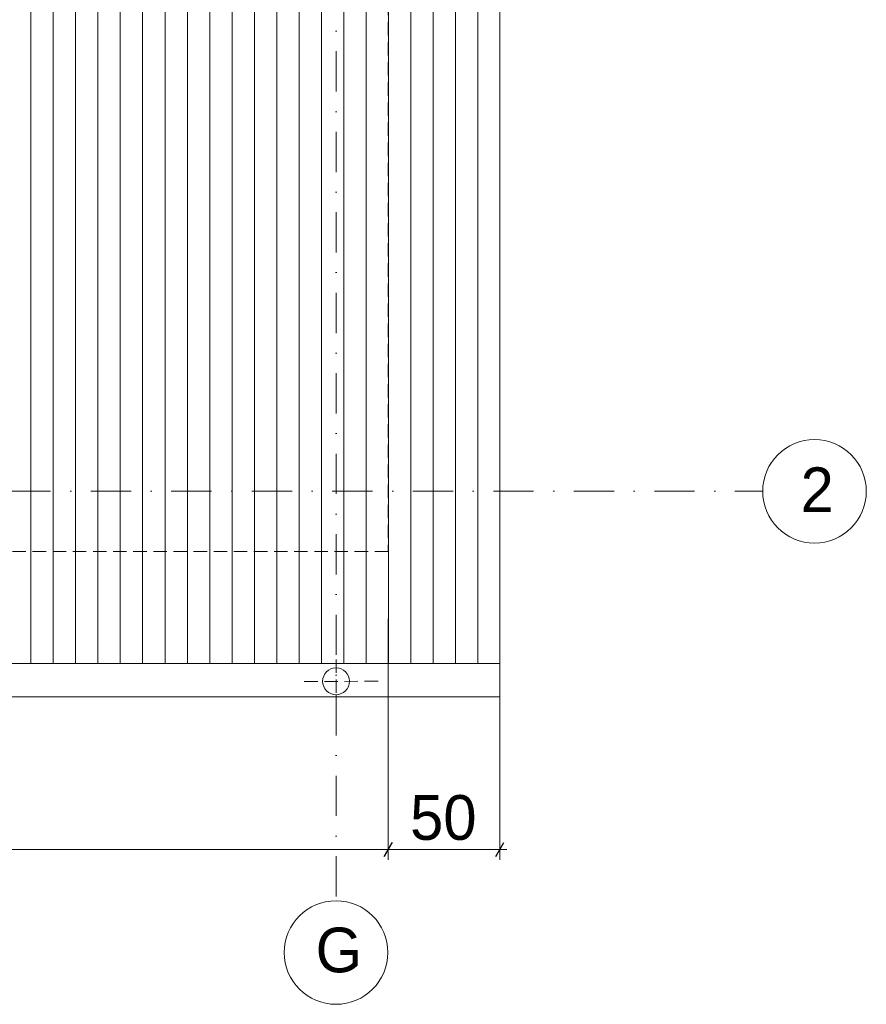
# Model space of a CAD drawing. Header units: millimetres. Extents: x 100377 to 139599, y -1988 to 13993.
# Tile 47 of 53: x 135812 to 139599, y -1988 to 2417. Entities that reach past the tile are written whole.
import ezdxf

# ---------------------------------------------------------------- set-up
doc = ezdxf.new("R2010")
doc.units = ezdxf.units.MM
doc.header["$MEASUREMENT"] = 0
doc.linetypes.add('Kropki i Kreski', pattern=[360, 180, -90, 0, -90])
doc.linetypes.add('Przerywana gęsta', pattern=[90, 60, -30])
for name, color, linetype, lineweight in [('Nowe_0_Nr_pióra__1', 7, 'Continuous', 13), ('Nowe_0_Nr_pióra__2', 251, 'Continuous', 13), ('Nowe_299-A Wymiary Opisy_Nr_pióra__1', 7, 'Continuous', 13), ('Nowe_299-A Wymiary Opisy_Nr_pióra__21', 7, 'Continuous', 25), ('Nowe_830-G Teksty Etykiety_Nr_pióra__1', 7, 'Continuous', 13)]:
    doc.layers.add(name, color=color, linetype=linetype, lineweight=lineweight)
doc.layers.add('Nowe_299-A Wymiary Opisy', color=7, linetype='Continuous')
doc.styles.add('STYL_AUTOMATYCZNY_1', font='txt')
doc.dimstyles.new('STYL_AUTOMATYCZNY__2', dxfattribs={"dimtxt": 200, "dimasz": 47.5, "dimexe": 0.18, "dimexo": 300, "dimgap": 0.09, "dimtad": 1, "dimtih": 1, "dimtoh": 1, "dimdec": 0, "dimlfac": 0.1, "dimzin": 0, "dimdsep": 46, "dimtxsty": 'STYL_AUTOMATYCZNY_1', "dimblk": 'ARROWHEAD_2', "dimblk1": 'ARROWHEAD_2', "dimblk2": 'ARROWHEAD_2', "dimcen": 0.09, "dimclrd": 7, "dimclre": 7, "dimclrt": 7, "dimadec": 1, "dimazin": 0, "dimtfac": 1, "dimtdec": 4, "dimtmove": 0, "dimatfit": 3, "dimfxl": 0, "dimtolj": 1, "dimtzin": 0, "dimarcsym": 0})

# ---------------------------------------------------------------- blocks, each defined once
blk = doc.blocks.new('*X2')
at = {"layer": 'Nowe_0_Nr_pióra__2', "color": 251, "linetype": 'Continuous', "lineweight": 13}
for p, q in [((135862.4, 2537), (135862.4, 2287)), ((135862.4, 2537), (135862.4, 2287)), ((135962.4, 2537), (135962.4, 2287)), ((135962.4, 2537), (135962.4, 2287)), ((136062.4, 2537), (136062.4, 2287)), ((136062.4, 2537), (136062.4, 2287)), ((136162.4, 2537), (136162.4, 2287)), ((136162.4, 2537), (136162.4, 2287)), ((136262.4, 2537), (136262.4, 2287)), ((136262.4, 2537), (136262.4, 2287)), ((136362.4, 2537), (136362.4, 2287)), ((136362.4, 2537), (136362.4, 2287)), ((136462.4, 2537), (136462.4, 2287)), ((136462.4, 2537), (136462.4, 2287)), ((136562.4, 2537), (136562.4, 2287)), ((136562.4, 2537), (136562.4, 2287)), ((136662.4, 2537), (136662.4, 2287)), ((136662.4, 2537), (136662.4, 2287)), ((136762.4, 2537), (136762.4, 2287)), ((136762.4, 2537), (136762.4, 2287)), ((136862.4, 2537), (136862.4, 2287)), ((136862.4, 2537), (136862.4, 2287)), ((136962.4, 2537), (136962.4, 2287)), ((136962.4, 2537), (136962.4, 2287)), ((137062.4, 2537), (137062.4, 2287)), ((137062.4, 2537), (137062.4, 2287)), ((137162.4, 2537), (137162.4, 2287)), ((137162.4, 2537), (137162.4, 2287)), ((137262.4, 2537), (137262.4, 2287)), ((137262.4, 2537), (137262.4, 2287)), ((137362.4, 2537), (137362.4, 2287)), ((137362.4, 2537), (137362.4, 2287)), ((137462.4, 2537), (137462.4, 2287)), ((137462.4, 2537), (137462.4, 2287)), ((137562.4, 2537), (137562.4, 2287)), ((137562.4, 2537), (137562.4, 2287)), ((137662.4, 2537), (137662.4, 2287)), ((137662.4, 2537), (137662.4, 2287)), ((137762.4, 2537), (137762.4, 2287)), ((137762.4, 2537), (137762.4, 2287)), ((137862.4, 2537), (137862.4, 2287)), ((137862.4, 2537), (137862.4, 2287)), ((135862.4, 2287), (135862.4, 2037)), ((135862.4, 2287), (135862.4, 2037)), ((135962.4, 2287), (135962.4, 2037)), ((135962.4, 2287), (135962.4, 2037)), ((136062.4, 2287), (136062.4, 2037)), ((136062.4, 2287), (136062.4, 2037)), ((136162.4, 2287), (136162.4, 2037)), ((136162.4, 2287), (136162.4, 2037)), ((136262.4, 2287), (136262.4, 2037)), ((136262.4, 2287), (136262.4, 2037)), ((136362.4, 2287), (136362.4, 2037)), ((136362.4, 2287), (136362.4, 2037)), ((136462.4, 2287), (136462.4, 2037)), ((136462.4, 2287), (136462.4, 2037)), ((136562.4, 2287), (136562.4, 2037)), ((136562.4, 2287), (136562.4, 2037)), ((136662.4, 2287), (136662.4, 2037)), ((136662.4, 2287), (136662.4, 2037)), ((136762.4, 2287), (136762.4, 2037)), ((136762.4, 2287), (136762.4, 2037)), ((136862.4, 2287), (136862.4, 2037)), ((136862.4, 2287), (136862.4, 2037)), ((136962.4, 2287), (136962.4, 2037)), ((136962.4, 2287), (136962.4, 2037)), ((137062.4, 2287), (137062.4, 2037)), ((137062.4, 2287), (137062.4, 2037)), ((137162.4, 2287), (137162.4, 2037)), ((137162.4, 2287), (137162.4, 2037)), ((137262.4, 2287), (137262.4, 2037)), ((137262.4, 2287), (137262.4, 2037)), ((137362.4, 2287), (137362.4, 2037)), ((137362.4, 2287), (137362.4, 2037)), ((137462.4, 2287), (137462.4, 2037)), ((137462.4, 2287), (137462.4, 2037)), ((137562.4, 2287), (137562.4, 2037)), ((137562.4, 2287), (137562.4, 2037)), ((137662.4, 2287), (137662.4, 2037)), ((137662.4, 2287), (137662.4, 2037)), ((137762.4, 2287), (137762.4, 2037)), ((137762.4, 2287), (137762.4, 2037)), ((137862.4, 2287), (137862.4, 2037)), ((137862.4, 2287), (137862.4, 2037)), ((135862.4, 2037), (135862.4, 1787)), ((135862.4, 2037), (135862.4, 1787)), ((135962.4, 2037), (135962.4, 1787)), ((135962.4, 2037), (135962.4, 1787)), ((136062.4, 2037), (136062.4, 1787)), ((136062.4, 2037), (136062.4, 1787)), ((136162.4, 2037), (136162.4, 1787)), ((136162.4, 2037), (136162.4, 1787)), ((136262.4, 2037), (136262.4, 1787)), ((136262.4, 2037), (136262.4, 1787)), ((136362.4, 2037), (136362.4, 1787)), ((136362.4, 2037), (136362.4, 1787)), ((136462.4, 2037), (136462.4, 1787)), ((136462.4, 2037), (136462.4, 1787)), ((136562.4, 2037), (136562.4, 1787)), ((136562.4, 2037), (136562.4, 1787)), ((136662.4, 2037), (136662.4, 1787)), ((136662.4, 2037), (136662.4, 1787)), ((136762.4, 2037), (136762.4, 1787)), ((136762.4, 2037), (136762.4, 1787)), ((136862.4, 2037), (136862.4, 1787)), ((136862.4, 2037), (136862.4, 1787)), ((136962.4, 2037), (136962.4, 1787)), ((136962.4, 2037), (136962.4, 1787)), ((137062.4, 2037), (137062.4, 1787)), ((137062.4, 2037), (137062.4, 1787)), ((137162.4, 2037), (137162.4, 1787)), ((137162.4, 2037), (137162.4, 1787)), ((137262.4, 2037), (137262.4, 1787)), ((137262.4, 2037), (137262.4, 1787)), ((137362.4, 2037), (137362.4, 1787)), ((137362.4, 2037), (137362.4, 1787)), ((137462.4, 2037), (137462.4, 1787)), ((137462.4, 2037), (137462.4, 1787)), ((137562.4, 2037), (137562.4, 1787)), ((137562.4, 2037), (137562.4, 1787)), ((137662.4, 2037), (137662.4, 1787)), ((137662.4, 2037), (137662.4, 1787)), ((137762.4, 2037), (137762.4, 1787)), ((137762.4, 2037), (137762.4, 1787)), ((137862.4, 2037), (137862.4, 1787)), ((137862.4, 2037), (137862.4, 1787)), ((135862.4, 1787), (135862.4, 1537)), ((135862.4, 1787), (135862.4, 1537)), ((135962.4, 1787), (135962.4, 1537)), ((135962.4, 1787), (135962.4, 1537)), ((136062.4, 1787), (136062.4, 1537)), ((136062.4, 1787), (136062.4, 1537)), ((136162.4, 1787), (136162.4, 1537)), ((136162.4, 1787), (136162.4, 1537)), ((136262.4, 1787), (136262.4, 1537)), ((136262.4, 1787), (136262.4, 1537)), ((136362.4, 1787), (136362.4, 1537)), ((136362.4, 1787), (136362.4, 1537)), ((136462.4, 1787), (136462.4, 1537)), ((136462.4, 1787), (136462.4, 1537)), ((136562.4, 1787), (136562.4, 1537)), ((136562.4, 1787), (136562.4, 1537)), ((136662.4, 1787), (136662.4, 1537)), ((136662.4, 1787), (136662.4, 1537)), ((136762.4, 1787), (136762.4, 1537)), ((136762.4, 1787), (136762.4, 1537)), ((136862.4, 1787), (136862.4, 1537)), ((136862.4, 1787), (136862.4, 1537)), ((136962.4, 1787), (136962.4, 1537)), ((136962.4, 1787), (136962.4, 1537)), ((137062.4, 1787), (137062.4, 1537)), ((137062.4, 1787), (137062.4, 1537)), ((137162.4, 1787), (137162.4, 1537)), ((137162.4, 1787), (137162.4, 1537)), ((137262.4, 1787), (137262.4, 1537)), ((137262.4, 1787), (137262.4, 1537)), ((137362.4, 1787), (137362.4, 1537)), ((137362.4, 1787), (137362.4, 1537)), ((137462.4, 1787), (137462.4, 1537)), ((137462.4, 1787), (137462.4, 1537)), ((137562.4, 1787), (137562.4, 1537)), ((137562.4, 1787), (137562.4, 1537)), ((137662.4, 1787), (137662.4, 1537)), ((137662.4, 1787), (137662.4, 1537)), ((137762.4, 1787), (137762.4, 1537)), ((137762.4, 1787), (137762.4, 1537)), ((137862.4, 1787), (137862.4, 1537)), ((137862.4, 1787), (137862.4, 1537)), ((135862.4, 1537), (135862.4, 1287)), ((135862.4, 1537), (135862.4, 1287)), ((135962.4, 1537), (135962.4, 1287)), ((135962.4, 1537), (135962.4, 1287)), ((136062.4, 1537), (136062.4, 1287)), ((136062.4, 1537), (136062.4, 1287)), ((136162.4, 1537), (136162.4, 1287)), ((136162.4, 1537), (136162.4, 1287)), ((136262.4, 1537), (136262.4, 1287)), ((136262.4, 1537), (136262.4, 1287)), ((136362.4, 1537), (136362.4, 1287)), ((136362.4, 1537), (136362.4, 1287)), ((136462.4, 1537), (136462.4, 1287)), ((136462.4, 1537), (136462.4, 1287)), ((136562.4, 1537), (136562.4, 1287)), ((136562.4, 1537), (136562.4, 1287)), ((136662.4, 1537), (136662.4, 1287)), ((136662.4, 1537), (136662.4, 1287)), ((136762.4, 1537), (136762.4, 1287)), ((136762.4, 1537), (136762.4, 1287)), ((136862.4, 1537), (136862.4, 1287)), ((136862.4, 1537), (136862.4, 1287)), ((136962.4, 1537), (136962.4, 1287)), ((136962.4, 1537), (136962.4, 1287)), ((137062.4, 1537), (137062.4, 1287)), ((137062.4, 1537), (137062.4, 1287)), ((137162.4, 1537), (137162.4, 1287)), ((137162.4, 1537), (137162.4, 1287)), ((137262.4, 1537), (137262.4, 1287)), ((137262.4, 1537), (137262.4, 1287)), ((137362.4, 1537), (137362.4, 1287)), ((137362.4, 1537), (137362.4, 1287)), ((137462.4, 1537), (137462.4, 1287)), ((137462.4, 1537), (137462.4, 1287)), ((137562.4, 1537), (137562.4, 1287)), ((137562.4, 1537), (137562.4, 1287)), ((137662.4, 1537), (137662.4, 1287)), ((137662.4, 1537), (137662.4, 1287)), ((137762.4, 1537), (137762.4, 1287)), ((137762.4, 1537), (137762.4, 1287)), ((137862.4, 1537), (137862.4, 1287)), ((137862.4, 1537), (137862.4, 1287)), ((135862.4, 1287), (135862.4, 1037)), ((135862.4, 1287), (135862.4, 1037)), ((135962.4, 1287), (135962.4, 1037)), ((135962.4, 1287), (135962.4, 1037)), ((136062.4, 1287), (136062.4, 1037)), ((136062.4, 1287), (136062.4, 1037)), ((136162.4, 1287), (136162.4, 1037)), ((136162.4, 1287), (136162.4, 1037)), ((136262.4, 1287), (136262.4, 1037)), ((136262.4, 1287), (136262.4, 1037)), ((136362.4, 1287), (136362.4, 1037)), ((136362.4, 1287), (136362.4, 1037)), ((136462.4, 1287), (136462.4, 1037)), ((136462.4, 1287), (136462.4, 1037)), ((136562.4, 1287), (136562.4, 1037)), ((136562.4, 1287), (136562.4, 1037)), ((136662.4, 1287), (136662.4, 1037)), ((136662.4, 1287), (136662.4, 1037)), ((136762.4, 1287), (136762.4, 1037)), ((136762.4, 1287), (136762.4, 1037)), ((136862.4, 1287), (136862.4, 1037)), ((136862.4, 1287), (136862.4, 1037)), ((136962.4, 1287), (136962.4, 1037)), ((136962.4, 1287), (136962.4, 1037)), ((137062.4, 1287), (137062.4, 1037)), ((137062.4, 1287), (137062.4, 1037)), ((137162.4, 1287), (137162.4, 1037)), ((137162.4, 1287), (137162.4, 1037)), ((137262.4, 1287), (137262.4, 1037)), ((137262.4, 1287), (137262.4, 1037)), ((137362.4, 1287), (137362.4, 1037)), ((137362.4, 1287), (137362.4, 1037)), ((137462.4, 1287), (137462.4, 1037)), ((137462.4, 1287), (137462.4, 1037)), ((137562.4, 1287), (137562.4, 1037)), ((137562.4, 1287), (137562.4, 1037)), ((137662.4, 1287), (137662.4, 1037)), ((137662.4, 1287), (137662.4, 1037)), ((137762.4, 1287), (137762.4, 1037)), ((137762.4, 1287), (137762.4, 1037)), ((137862.4, 1287), (137862.4, 1037)), ((137862.4, 1287), (137862.4, 1037)), ((135862.4, 1037), (135862.4, 787)), ((135862.4, 1037), (135862.4, 787)), ((135962.4, 1037), (135962.4, 787)), ((135962.4, 1037), (135962.4, 787)), ((136062.4, 1037), (136062.4, 787)), ((136062.4, 1037), (136062.4, 787)), ((136162.4, 1037), (136162.4, 787)), ((136162.4, 1037), (136162.4, 787)), ((136262.4, 1037), (136262.4, 787)), ((136262.4, 1037), (136262.4, 787)), ((136362.4, 1037), (136362.4, 787)), ((136362.4, 1037), (136362.4, 787)), ((136462.4, 1037), (136462.4, 787)), ((136462.4, 1037), (136462.4, 787)), ((136562.4, 1037), (136562.4, 787)), ((136562.4, 1037), (136562.4, 787)), ((136662.4, 1037), (136662.4, 787)), ((136662.4, 1037), (136662.4, 787)), ((136762.4, 1037), (136762.4, 787)), ((136762.4, 1037), (136762.4, 787)), ((136862.4, 1037), (136862.4, 787)), ((136862.4, 1037), (136862.4, 787)), ((136962.4, 1037), (136962.4, 787)), ((136962.4, 1037), (136962.4, 787)), ((137062.4, 1037), (137062.4, 787)), ((137062.4, 1037), (137062.4, 787)), ((137162.4, 1037), (137162.4, 787)), ((137162.4, 1037), (137162.4, 787)), ((137262.4, 1037), (137262.4, 787)), ((137262.4, 1037), (137262.4, 787)), ((137362.4, 1037), (137362.4, 787)), ((137362.4, 1037), (137362.4, 787)), ((137462.4, 1037), (137462.4, 787)), ((137462.4, 1037), (137462.4, 787)), ((137562.4, 1037), (137562.4, 787)), ((137562.4, 1037), (137562.4, 787)), ((137662.4, 1037), (137662.4, 787)), ((137662.4, 1037), (137662.4, 787)), ((137762.4, 1037), (137762.4, 787)), ((137762.4, 1037), (137762.4, 787)), ((137862.4, 1037), (137862.4, 787)), ((137862.4, 1037), (137862.4, 787)), ((135862.4, 787), (135862.4, 537)), ((135862.4, 787), (135862.4, 537)), ((135962.4, 787), (135962.4, 537)), ((135962.4, 787), (135962.4, 537)), ((136062.4, 787), (136062.4, 537)), ((136062.4, 787), (136062.4, 537)), ((136162.4, 787), (136162.4, 537)), ((136162.4, 787), (136162.4, 537)), ((136262.4, 787), (136262.4, 537)), ((136262.4, 787), (136262.4, 537)), ((136362.4, 787), (136362.4, 537)), ((136362.4, 787), (136362.4, 537)), ((136462.4, 787), (136462.4, 537)), ((136462.4, 787), (136462.4, 537)), ((136562.4, 787), (136562.4, 537)), ((136562.4, 787), (136562.4, 537)), ((136662.4, 787), (136662.4, 537)), ((136662.4, 787), (136662.4, 537)), ((136762.4, 787), (136762.4, 537)), ((136762.4, 787), (136762.4, 537)), ((136862.4, 787), (136862.4, 537)), ((136862.4, 787), (136862.4, 537)), ((136962.4, 787), (136962.4, 537)), ((136962.4, 787), (136962.4, 537)), ((137062.4, 787), (137062.4, 537)), ((137062.4, 787), (137062.4, 537)), ((137162.4, 787), (137162.4, 537)), ((137162.4, 787), (137162.4, 537)), ((137262.4, 787), (137262.4, 537)), ((137262.4, 787), (137262.4, 537)), ((137362.4, 787), (137362.4, 537)), ((137362.4, 787), (137362.4, 537)), ((137462.4, 787), (137462.4, 537)), ((137462.4, 787), (137462.4, 537)), ((137562.4, 787), (137562.4, 537)), ((137562.4, 787), (137562.4, 537)), ((137662.4, 787), (137662.4, 537)), ((137662.4, 787), (137662.4, 537)), ((137762.4, 787), (137762.4, 537)), ((137762.4, 787), (137762.4, 537)), ((137862.4, 787), (137862.4, 537)), ((137862.4, 787), (137862.4, 537)), ((135862.4, 537), (135862.4, 287)), ((135862.4, 537), (135862.4, 287)), ((135962.4, 537), (135962.4, 287)), ((135962.4, 537), (135962.4, 287)), ((136062.4, 537), (136062.4, 287)), ((136062.4, 537), (136062.4, 287)), ((136162.4, 537), (136162.4, 287)), ((136162.4, 537), (136162.4, 287)), ((136262.4, 537), (136262.4, 287)), ((136262.4, 537), (136262.4, 287)), ((136362.4, 537), (136362.4, 287)), ((136362.4, 537), (136362.4, 287)), ((136462.4, 537), (136462.4, 287)), ((136462.4, 537), (136462.4, 287)), ((136562.4, 537), (136562.4, 287)), ((136562.4, 537), (136562.4, 287)), ((136662.4, 537), (136662.4, 287)), ((136662.4, 537), (136662.4, 287)), ((136762.4, 537), (136762.4, 287)), ((136762.4, 537), (136762.4, 287)), ((136862.4, 537), (136862.4, 287)), ((136862.4, 537), (136862.4, 287)), ((136962.4, 537), (136962.4, 287)), ((136962.4, 537), (136962.4, 287)), ((137062.4, 537), (137062.4, 287)), ((137062.4, 537), (137062.4, 287)), ((137162.4, 537), (137162.4, 287)), ((137162.4, 537), (137162.4, 287)), ((137262.4, 537), (137262.4, 287)), ((137262.4, 537), (137262.4, 287)), ((137362.4, 537), (137362.4, 287)), ((137362.4, 537), (137362.4, 287)), ((137462.4, 537), (137462.4, 287)), ((137462.4, 537), (137462.4, 287)), ((137562.4, 537), (137562.4, 287)), ((137562.4, 537), (137562.4, 287)), ((137662.4, 537), (137662.4, 287)), ((137662.4, 537), (137662.4, 287)), ((137762.4, 537), (137762.4, 287)), ((137762.4, 537), (137762.4, 287)), ((137862.4, 537), (137862.4, 287)), ((137862.4, 537), (137862.4, 287)), ((135862.4, 287), (135862.4, 37)), ((135862.4, 287), (135862.4, 37)), ((135962.4, 287), (135962.4, 37)), ((135962.4, 287), (135962.4, 37)), ((136062.4, 287), (136062.4, 37)), ((136062.4, 287), (136062.4, 37)), ((136162.4, 287), (136162.4, 37)), ((136162.4, 287), (136162.4, 37)), ((136262.4, 287), (136262.4, 37)), ((136262.4, 287), (136262.4, 37)), ((136362.4, 287), (136362.4, 37)), ((136362.4, 287), (136362.4, 37)), ((136462.4, 287), (136462.4, 37)), ((136462.4, 287), (136462.4, 37)), ((136562.4, 287), (136562.4, 37)), ((136562.4, 287), (136562.4, 37)), ((136662.4, 287), (136662.4, 37)), ((136662.4, 287), (136662.4, 37)), ((136762.4, 287), (136762.4, 37)), ((136762.4, 287), (136762.4, 37)), ((136862.4, 287), (136862.4, 37)), ((136862.4, 287), (136862.4, 37)), ((136962.4, 287), (136962.4, 37)), ((136962.4, 287), (136962.4, 37)), ((137062.4, 287), (137062.4, 37)), ((137062.4, 287), (137062.4, 37)), ((137162.4, 287), (137162.4, 37)), ((137162.4, 287), (137162.4, 37)), ((137262.4, 287), (137262.4, 37)), ((137262.4, 287), (137262.4, 37)), ((137362.4, 287), (137362.4, 37)), ((137362.4, 287), (137362.4, 37)), ((137462.4, 287), (137462.4, 37)), ((137462.4, 287), (137462.4, 37)), ((137562.4, 287), (137562.4, 37)), ((137562.4, 287), (137562.4, 37)), ((137662.4, 287), (137662.4, 37)), ((137662.4, 287), (137662.4, 37)), ((137762.4, 287), (137762.4, 37)), ((137762.4, 287), (137762.4, 37)), ((137862.4, 287), (137862.4, 37)), ((137862.4, 287), (137862.4, 37)), ((135862.4, 37), (135862.4, -213)), ((135862.4, 37), (135862.4, -213)), ((135962.4, 37), (135962.4, -213)), ((135962.4, 37), (135962.4, -213)), ((136062.4, 37), (136062.4, -213)), ((136062.4, 37), (136062.4, -213)), ((136162.4, 37), (136162.4, -213)), ((136162.4, 37), (136162.4, -213)), ((136262.4, 37), (136262.4, -213)), ((136262.4, 37), (136262.4, -213)), ((136362.4, 37), (136362.4, -213)), ((136362.4, 37), (136362.4, -213)), ((136462.4, 37), (136462.4, -213)), ((136462.4, 37), (136462.4, -213)), ((136562.4, 37), (136562.4, -213)), ((136562.4, 37), (136562.4, -213)), ((136662.4, 37), (136662.4, -213)), ((136662.4, 37), (136662.4, -213)), ((136762.4, 37), (136762.4, -213)), ((136762.4, 37), (136762.4, -213)), ((136862.4, 37), (136862.4, -213)), ((136862.4, 37), (136862.4, -213)), ((136962.4, 37), (136962.4, -213)), ((136962.4, 37), (136962.4, -213)), ((137062.4, 37), (137062.4, -213)), ((137062.4, 37), (137062.4, -213)), ((137162.4, 37), (137162.4, -213)), ((137162.4, 37), (137162.4, -213)), ((137262.4, 37), (137262.4, -213)), ((137262.4, 37), (137262.4, -213)), ((137362.4, 37), (137362.4, -213)), ((137362.4, 37), (137362.4, -213)), ((137462.4, 37), (137462.4, -213)), ((137462.4, 37), (137462.4, -213)), ((137562.4, 37), (137562.4, -213)), ((137562.4, 37), (137562.4, -213)), ((137662.4, 37), (137662.4, -213)), ((137662.4, 37), (137662.4, -213)), ((137762.4, 37), (137762.4, -213)), ((137762.4, 37), (137762.4, -213)), ((137862.4, 37), (137862.4, -213)), ((137862.4, 37), (137862.4, -213)), ((135862.4, -213), (135862.4, -463)), ((135862.4, -213), (135862.4, -463)), ((135962.4, -213), (135962.4, -463)), ((135962.4, -213), (135962.4, -463)), ((136062.4, -213), (136062.4, -463)), ((136062.4, -213), (136062.4, -463)), ((136162.4, -213), (136162.4, -463)), ((136162.4, -213), (136162.4, -463)), ((136262.4, -213), (136262.4, -463)), ((136262.4, -213), (136262.4, -463)), ((136362.4, -213), (136362.4, -463)), ((136362.4, -213), (136362.4, -463)), ((136462.4, -213), (136462.4, -463)), ((136462.4, -213), (136462.4, -463)), ((136562.4, -213), (136562.4, -463)), ((136562.4, -213), (136562.4, -463)), ((136662.4, -213), (136662.4, -463)), ((136662.4, -213), (136662.4, -463)), ((136762.4, -213), (136762.4, -463)), ((136762.4, -213), (136762.4, -463)), ((136862.4, -213), (136862.4, -463)), ((136862.4, -213), (136862.4, -463)), ((136962.4, -213), (136962.4, -463)), ((136962.4, -213), (136962.4, -463)), ((137062.4, -213), (137062.4, -463)), ((137062.4, -213), (137062.4, -463)), ((137162.4, -213), (137162.4, -463)), ((137162.4, -213), (137162.4, -463)), ((137262.4, -213), (137262.4, -463)), ((137262.4, -213), (137262.4, -463)), ((137362.4, -213), (137362.4, -463)), ((137362.4, -213), (137362.4, -463)), ((137462.4, -213), (137462.4, -463)), ((137462.4, -213), (137462.4, -463)), ((137562.4, -213), (137562.4, -463)), ((137562.4, -213), (137562.4, -463)), ((137662.4, -213), (137662.4, -463)), ((137662.4, -213), (137662.4, -463)), ((137762.4, -213), (137762.4, -463)), ((137762.4, -213), (137762.4, -463)), ((137862.4, -213), (137862.4, -463)), ((137862.4, -213), (137862.4, -463))]:
    blk.add_line(p, q, dxfattribs=at)
blk = doc.blocks.new('Wypełnienie_1_1', base_point=(0, 0))
at = {"layer": 'Nowe_0_Nr_pióra__2', "color": 251, "linetype": 'Continuous', "lineweight": 13}
blk.add_blockref('*X2', (0, 0), dxfattribs=at)
blk = doc.blocks.new('*D19')
at = {"layer": 'Nowe_299-A Wymiary Opisy_Nr_pióra__1', "color": 7, "linetype": 'Continuous', "lineweight": 13}
for p, q in [((137460.4, -1342.1), (137460.4, -263)), ((137960.4, -1342.1), (137960.4, -263)), ((137429.8, -1295.2), (137460.4, -1295.2)), ((137460.4, -1295.2), (137960.4, -1295.2)), ((137960.4, -1295.2), (137991, -1295.2))]:
    blk.add_line(p, q, dxfattribs=at)
at = {"layer": 'Nowe_299-A Wymiary Opisy_Nr_pióra__21', "color": 7, "linetype": 'Continuous', "lineweight": 25}
for p, q in [((137478.4, -1264), (137442.4, -1326.5)), ((137942.4, -1326.5), (137978.4, -1264))]:
    blk.add_line(p, q, dxfattribs=at)
at = {"layer": 'Nowe_299-A Wymiary Opisy_Nr_pióra__1', "color": 7, "lineweight": 13, "insert": (137558.6, -1255.2), "char_height": 200, "attachment_point": 7, "style": 'STYL_AUTOMATYCZNY_1'}
blk.add_mtext('{\\A1;50}', dxfattribs=at)
blk = doc.blocks.new('ARROWHEAD_2')
at = {"color": 0, "linetype": 'Continuous', "lineweight": 0}
for p, q in [((0, 0), (-1, 0)), ((-0.378, -0.655), (0.378, 0.655))]:
    blk.add_line(p, q, dxfattribs=at)
blk = doc.blocks.new('*D20')
at = {"layer": 'Nowe_299-A Wymiary Opisy_Nr_pióra__1', "color": 7, "linetype": 'Continuous', "lineweight": 13}
for p, q in [((102464.4, -1342.1), (102464.4, -263)), ((137460.4, -1342.1), (137460.4, -263)), ((102433.8, -1295.2), (102464.4, -1295.2)), ((102464.4, -1295.2), (137460.4, -1295.2)), ((137460.4, -1295.2), (137491, -1295.2))]:
    blk.add_line(p, q, dxfattribs=at)
at = {"layer": 'Nowe_299-A Wymiary Opisy_Nr_pióra__21', "color": 7, "linetype": 'Continuous', "lineweight": 25}
for p, q in [((102482.4, -1264), (102446.4, -1326.5)), ((137442.4, -1326.5), (137478.4, -1264))]:
    blk.add_line(p, q, dxfattribs=at)
at = {"layer": 'Nowe_299-A Wymiary Opisy_Nr_pióra__1', "color": 7, "lineweight": 13, "insert": (119620.5, -1255.2), "char_height": 200, "attachment_point": 7, "style": 'STYL_AUTOMATYCZNY_1'}
blk.add_mtext('{\\A1;3\xa0500}', dxfattribs=at)

msp = doc.modelspace()

# ---------------------------------------------------------------- linework, layer by layer
at = {"layer": 'Nowe_0_Nr_pióra__1', "color": 7, "linetype": 'Kropki i Kreski', "lineweight": 13}
for points in [[(137227.4, 13438.6), (137227.4, -1524.9)], [(100840.7, 307), (139132.9, 307)]]:
    msp.add_lwpolyline(points, dxfattribs=at)
at = {"layer": 'Nowe_0_Nr_pióra__1', "color": 7, "linetype": 'Przerywana gęsta', "lineweight": 13}
msp.add_lwpolyline([(137460.4, 37), (102464.4, 37), (102464.4, 12037), (137460.4, 12037)], close=True, dxfattribs=at)
at = {"layer": 'Nowe_0_Nr_pióra__1', "color": 7, "linetype": 'Continuous', "lineweight": 13}
for points in [[(137460.4, 6037), (137960.4, 6037), (137960.4, 37), (137960.4, -463), (102464.4, -463), (101964.4, -463), (101964.4, 6037), (102464.4, 6037)], [(101964.4, -463), (101964.4, -613), (137960.4, -613), (137960.4, -463)]]:
    msp.add_lwpolyline(points, dxfattribs=at)
at = {"layer": 'Nowe_0_Nr_pióra__1', "color": 7, "linetype": 'Przerywana gęsta', "lineweight": 13}
for points in [[(137227.4, -355.1), (137228.3, -714.8)], [(137415.3, -543), (137055.6, -544)]]:
    msp.add_lwpolyline(points, dxfattribs=at)
at = {"layer": 'Nowe_0_Nr_pióra__1', "color": 7, "linetype": 'Continuous', "lineweight": 13}
for centre, radius in [((139367.6, 307), 231.7), ((137227.4, -543), 60), ((137227.4, -1756.6), 231.7)]:
    msp.add_circle(centre, radius, dxfattribs=at)

# ---------------------------------------------------------------- block references
at = {"layer": 'Nowe_0_Nr_pióra__2', "color": 251, "linetype": 'Continuous', "lineweight": 13}
msp.add_blockref('Wypełnienie_1_1', (0, 0), dxfattribs=at)

# ---------------------------------------------------------------- texts
at = {"layer": 'Nowe_830-G Teksty Etykiety_Nr_pióra__1', "color": 7, "linetype": 'Continuous', "lineweight": 13, "char_height": 200, "attachment_point": 1, "style": 'STYL_AUTOMATYCZNY_1'}
for s, insert in [('{\\A1;2}', (139305.3, 414)), ('{\\A1;G}', (137136, -1645.2))]:
    msp.add_mtext(s, dxfattribs=dict(at, insert=insert))

# ---------------------------------------------------------------- dimensions: what is measured, and where the dimension line sits
at = {"layer": 'Nowe_299-A Wymiary Opisy', "color": 7, "linetype": 'Continuous', "lineweight": 13}
for base, p1, p2, picture, middle in [((137460.4, -1295.2), (102464.4, 37), (137460.4, 37), '*D20', (119964, -1155.2)), ((137960.4, -1295.2), (137460.4, 37), (137960.4, 37), '*D19', (137711.1, -1155.2))]:
    dim = msp.add_linear_dim(base=base, p1=p1, p2=p2, dimstyle='STYL_AUTOMATYCZNY__2', dxfattribs=at)
    dim.commit()
    dim.dimension.update_dxf_attribs({"geometry": picture, "text_midpoint": middle, "dimtype": 160})

doc.saveas('drawing.dxf')
